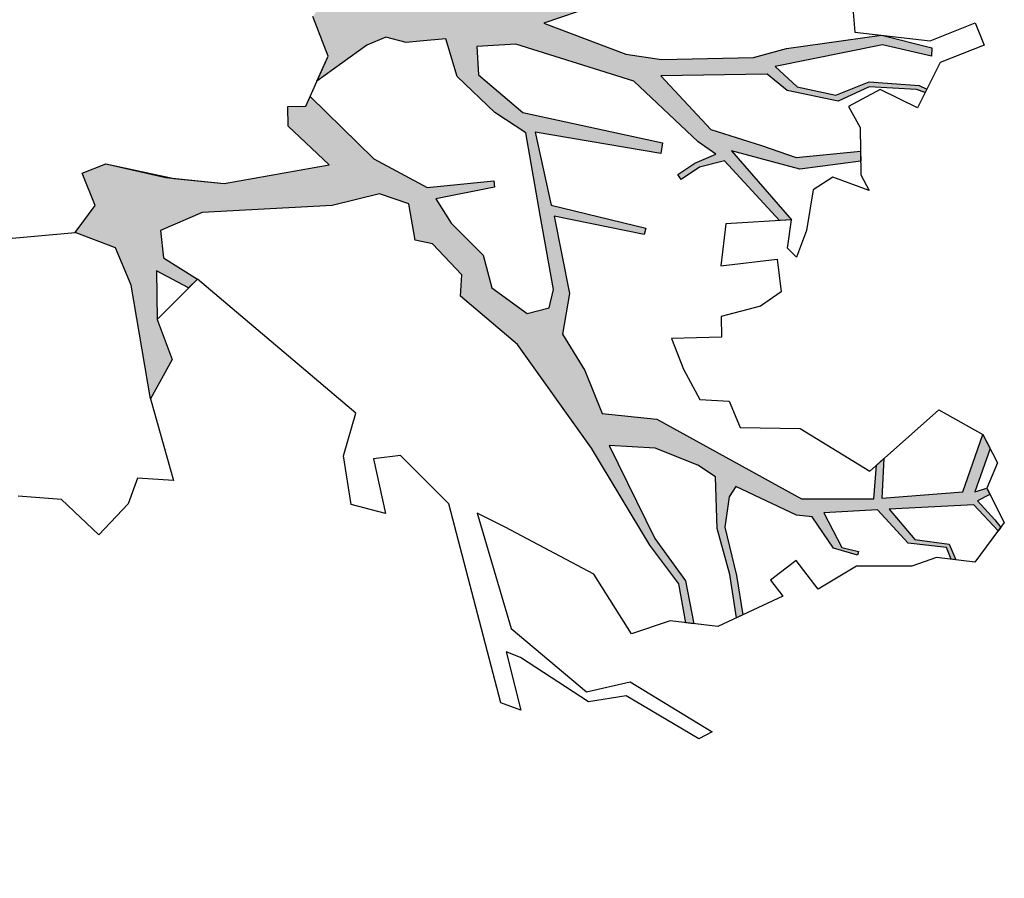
# Model space of a CAD drawing. Header units: feet. Extents: x 1377751 to 1381179, y 448542 to 452320.
# Tile 34 of 135: x 1377946.6 to 1377953.17, y 449007.66 to 449013.39. Entities that reach past the tile are written whole.
import ezdxf

# ---------------------------------------------------------------- set-up
doc = ezdxf.new("R2010")
doc.units = ezdxf.units.FT
doc.header["$MEASUREMENT"] = 0
for name, color, linetype in [('MA- HONEY LOCUST TREE', 3, 'Continuous'), ('TREE', 3, 'Continuous'), ('VG_P_Cells', 3, 'Continuous')]:
    doc.layers.add(name, color=color, linetype=linetype)

# ---------------------------------------------------------------- blocks, each defined once
blk = doc.blocks.new('HONEY LOCUST')
at = {"layer": 'MA- HONEY LOCUST TREE'}
h = blk.add_hatch(color=256, dxfattribs=at)
h.dxf.hatch_style = 1
edge = h.paths.add_edge_path()
edge.add_line((0.8085, 3.5453), (0.7696, 4.0607))
edge.add_line((0.7696, 4.0607), (0.6314, 4.6104))
edge.add_line((0.6314, 4.6104), (0.5026, 4.8031))
edge.add_line((0.5026, 4.8031), (0.2109, 4.9619))
edge.add_line((0.2109, 4.9619), (0.2039, 5.5273))
edge.add_line((0.2039, 5.5273), (0.2179, 5.5271))
edge.add_line((0.2179, 5.5271), (0.2493, 5.0074))
edge.add_line((0.2493, 5.0074), (0.5322, 4.855))
edge.add_line((0.5322, 4.855), (0.6364, 4.8914))
edge.add_line((0.6364, 4.8914), (0.5057, 5.4099))
edge.add_line((0.5057, 5.4099), (0.363, 5.5779))
edge.add_line((0.363, 5.5779), (0.2763, 5.5973))
edge.add_line((0.2763, 5.5973), (0.2805, 5.616))
edge.add_line((0.2805, 5.616), (0.3841, 5.5929))
edge.add_line((0.3841, 5.5929), (0.5169, 5.4469))
edge.add_line((0.5169, 5.4469), (0.5318, 5.5169))
edge.add_line((0.5318, 5.5169), (0.543, 5.5048))
edge.add_line((0.543, 5.5048), (0.5359, 5.4359))
edge.add_line((0.5359, 5.4359), (0.6832, 4.9115))
edge.add_line((0.6832, 4.9115), (0.7496, 4.6061))
edge.add_line((0.7496, 4.6061), (0.8749, 4.1504))
edge.add_line((0.8749, 4.1504), (0.9442, 3.8979))
edge.add_line((0.9442, 3.8979), (0.9636, 3.6505))
edge.add_line((0.9636, 3.6505), (1.2074, 3.7311))
edge.add_line((1.2074, 3.7311), (1.4297, 4.1168))
edge.add_line((1.4297, 4.1168), (1.4472, 4.6018))
edge.add_line((1.4472, 4.6018), (1.3296, 4.9445))
edge.add_line((1.3296, 4.9445), (0.9753, 5.393))
edge.add_line((0.9753, 5.393), (0.5625, 5.8956))
edge.add_line((0.5625, 5.8956), (0.3875, 5.9754))
edge.add_line((0.3875, 5.9754), (0.1346, 6.2614))
edge.add_line((0.1346, 6.2614), (0.2048, 6.3444))
edge.add_line((0.2048, 6.3444), (0.4732, 6.0805))
edge.add_line((0.4732, 6.0805), (0.5552, 6.0741))
edge.add_line((0.5552, 6.0741), (0.9249, 5.6888))
edge.add_line((0.9249, 5.6888), (1.4439, 5.0896))
edge.add_line((1.4439, 5.0896), (1.3326, 5.6272))
edge.add_line((1.3326, 5.6272), (1.3091, 5.7827))
edge.add_line((1.3091, 5.7827), (1.053, 6.2853))
edge.add_line((1.053, 6.2853), (1.0565, 6.4715))
edge.add_line((1.0565, 6.4715), (1.3877, 5.8777))
edge.add_line((1.3877, 5.8777), (1.4508, 5.9963))
edge.add_line((1.4508, 5.9963), (1.5535, 6.247))
edge.add_line((1.5535, 6.247), (1.5277, 6.474))
edge.add_line((1.5277, 6.474), (1.4478, 6.6782))
edge.add_line((1.4478, 6.6782), (1.4437, 6.8717))
edge.add_line((1.4437, 6.8717), (1.5044, 6.873))
edge.add_line((1.5044, 6.873), (1.5135, 6.679))
edge.add_line((1.5135, 6.679), (1.5833, 6.507))
edge.add_line((1.5833, 6.507), (1.6093, 6.3807))
edge.add_line((1.6093, 6.3807), (1.7184, 6.5637))
edge.add_line((1.7184, 6.5637), (1.8068, 6.5962))
edge.add_line((1.8068, 6.5962), (1.6934, 6.355))
edge.add_line((1.6934, 6.355), (1.6367, 6.1322))
edge.add_line((1.6367, 6.1322), (1.4739, 5.7701))
edge.add_line((1.4739, 5.7701), (1.6179, 5.1482))
edge.add_line((1.6179, 5.1482), (1.6881, 4.7956))
edge.add_line((1.6881, 4.7956), (1.9635, 5.309))
edge.add_line((1.9635, 5.309), (2.0308, 5.5411))
edge.add_line((2.0308, 5.5411), (2.0985, 6.1495))
edge.add_line((2.0985, 6.1495), (2.0689, 6.3766))
edge.add_line((2.0689, 6.3766), (2.0637, 7.0154))
edge.add_line((2.0637, 7.0154), (2.1918, 7.3378))
edge.add_line((2.1918, 7.3378), (2.2456, 7.3271))
edge.add_line((2.2456, 7.3271), (2.129, 7.0139))
edge.add_line((2.129, 7.0139), (2.1781, 6.2853))
edge.add_line((2.1781, 6.2853), (2.3304, 6.414))
edge.add_line((2.3304, 6.414), (2.4193, 6.6616))
edge.add_line((2.4193, 6.6616), (2.3606, 6.8935))
edge.add_line((2.3606, 6.8935), (2.4298, 7.2204))
edge.add_line((2.4298, 7.2204), (2.4615, 7.2677))
edge.add_line((2.4615, 7.2677), (2.482, 7.254))
edge.add_line((2.482, 7.254), (2.4543, 7.1979))
edge.add_line((2.4543, 7.1979), (2.3935, 6.8886))
edge.add_line((2.3935, 6.8886), (2.4609, 6.6708))
edge.add_line((2.4609, 6.6708), (2.3467, 6.3442))
edge.add_line((2.3467, 6.3442), (2.2218, 6.2252))
edge.add_line((2.2218, 6.2252), (2.1381, 5.5209))
edge.add_line((2.1381, 5.5209), (2.5367, 5.8053))
edge.add_line((2.5367, 5.8053), (2.6881, 6.1258))
edge.add_line((2.6881, 6.1258), (2.798, 6.3446))
edge.add_line((2.798, 6.3446), (2.8126, 6.7748))
edge.add_line((2.8126, 6.7748), (2.8785, 6.7671))
edge.add_line((2.8785, 6.7671), (2.8784, 6.357))
edge.add_line((2.8784, 6.357), (2.6959, 5.9226))
edge.add_line((2.6959, 5.9226), (3.204, 6.2589))
edge.add_line((3.204, 6.2589), (3.1984, 6.178))
edge.add_line((3.1984, 6.178), (2.7553, 5.8679))
edge.add_line((2.7553, 5.8679), (2.7754, 5.698))
edge.add_line((2.7754, 5.698), (2.8409, 5.5649))
edge.add_line((2.8409, 5.5649), (2.8056, 5.5476))
edge.add_line((2.8056, 5.5476), (2.7453, 5.6703))
edge.add_line((2.7453, 5.6703), (2.7038, 5.8157))
edge.add_line((2.7038, 5.8157), (2.6062, 5.7104))
edge.add_line((2.6062, 5.7104), (2.1492, 5.3384))
edge.add_line((2.1492, 5.3384), (1.8011, 4.5914))
edge.add_line((1.8011, 4.5914), (1.7825, 4.3309))
edge.add_line((1.7825, 4.3309), (1.97, 4.3175))
edge.add_line((1.97, 4.3175), (2.2591, 4.577))
edge.add_line((2.2591, 4.577), (2.583, 5.4732))
edge.add_line((2.583, 5.4732), (2.6518, 5.4526))
edge.add_line((2.6518, 5.4526), (2.3995, 4.6429))
edge.add_line((2.3995, 4.6429), (2.8957, 4.6835))
edge.add_line((2.8957, 4.6835), (3.1315, 5.2878))
edge.add_line((3.1315, 5.2878), (3.1715, 5.2718))
edge.add_line((3.1715, 5.2718), (2.9717, 4.6937))
edge.add_line((2.9717, 4.6937), (3.4963, 4.7274))
edge.add_line((3.4963, 4.7274), (3.7593, 4.6446))
edge.add_line((3.7593, 4.6446), (4.0184, 4.7596))
edge.add_line((4.0184, 4.7596), (4.3182, 4.8375))
edge.add_line((4.3182, 4.8375), (4.4039, 5.1931))
edge.add_line((4.4039, 5.1931), (5.0569, 6.0782))
edge.add_line((5.0569, 6.0782), (5.1205, 6.5562))
edge.add_line((5.1205, 6.5562), (4.9008, 6.6049))
edge.add_line((4.9008, 6.6049), (4.8641, 6.6592))
edge.add_line((4.8641, 6.6592), (5.1239, 6.611))
edge.add_line((5.1239, 6.611), (5.1524, 7.15))
edge.add_line((5.1524, 7.15), (4.7917, 7.3334))
edge.add_line((4.7917, 7.3334), (4.8919, 7.3692))
edge.add_line((4.8919, 7.3692), (5.1632, 7.2296))
edge.add_line((5.1632, 7.2296), (5.1494, 7.312))
edge.add_line((5.1494, 7.312), (5.1942, 7.3278))
edge.add_line((5.1942, 7.3278), (5.2254, 7.2394))
edge.add_line((5.2254, 7.2394), (5.367, 7.3381))
edge.add_line((5.367, 7.3381), (5.4212, 7.3701))
edge.add_line((5.4212, 7.3701), (5.443, 7.349))
edge.add_line((5.443, 7.349), (5.2498, 7.2118))
edge.add_line((5.2498, 7.2118), (5.2027, 6.6485))
edge.add_line((5.2027, 6.6485), (5.4263, 6.7917))
edge.add_line((5.4263, 6.7917), (5.4871, 7.0135))
edge.add_line((5.4871, 7.0135), (5.5965, 7.044))
edge.add_line((5.5965, 7.044), (5.5886, 7.0132))
edge.add_line((5.5886, 7.0132), (5.5072, 6.9929))
edge.add_line((5.5072, 6.9929), (5.4432, 6.7446))
edge.add_line((5.4432, 6.7446), (5.1962, 6.5702))
edge.add_line((5.1962, 6.5702), (5.17, 6.2133))
edge.add_line((5.17, 6.2133), (5.4133, 6.3014))
edge.add_line((5.4133, 6.3014), (5.4555, 6.4092))
edge.add_line((5.4555, 6.4092), (5.4791, 6.3988))
edge.add_line((5.4791, 6.3988), (5.4119, 6.2467))
edge.add_line((5.4119, 6.2467), (5.1856, 6.1324))
edge.add_line((5.1856, 6.1324), (5.1604, 6.0317))
edge.add_line((5.1604, 6.0317), (4.919, 5.656))
edge.add_line((4.919, 5.656), (4.9807, 5.6031))
edge.add_line((4.9807, 5.6031), (5.1776, 5.5474))
edge.add_line((5.1776, 5.5474), (5.5064, 5.582))
edge.add_line((5.5064, 5.582), (5.7723, 5.5897))
edge.add_line((5.7723, 5.5897), (5.7869, 5.5433))
edge.add_line((5.7869, 5.5433), (5.4952, 5.5384))
edge.add_line((5.4952, 5.5384), (5.1798, 5.4943))
edge.add_line((5.1798, 5.4943), (4.836, 5.5303))
edge.add_line((4.836, 5.5303), (4.7435, 5.4244))
edge.add_line((4.7435, 5.4244), (4.5935, 5.1561))
edge.add_line((4.5935, 5.1561), (4.536, 4.8558))
edge.add_line((4.536, 4.8558), (5.191, 5.0739))
edge.add_line((5.191, 5.0739), (5.4968, 5.2409))
edge.add_line((5.4968, 5.2409), (5.7884, 5.2574))
edge.add_line((5.7884, 5.2574), (5.7753, 5.2062))
edge.add_line((5.7753, 5.2062), (5.5105, 5.1945))
edge.add_line((5.5105, 5.1945), (5.2289, 5.0361))
edge.add_line((5.2289, 5.0361), (4.5377, 4.7353))
edge.add_line((4.5377, 4.7353), (3.7881, 4.3389))
edge.add_line((3.7881, 4.3389), (3.4185, 4.0035))
edge.add_line((3.4185, 4.0035), (3.2773, 4.0328))
edge.add_line((3.2773, 4.0328), (3.0468, 3.8646))
edge.add_line((3.0468, 3.8646), (3.0069, 3.754))
edge.add_line((3.0069, 3.754), (2.7632, 3.7451))
edge.add_line((2.7632, 3.7451), (2.6701, 3.5592))
edge.add_line((2.6701, 3.5592), (2.7048, 3.2371))
edge.add_line((2.7048, 3.2371), (2.6373, 2.3707))
edge.add_line((2.6373, 2.3707), (2.7195, 2.0795))
edge.add_line((2.7195, 2.0795), (2.9029, 2.0751))
edge.add_line((2.9029, 2.0751), (3.0738, 2.281))
edge.add_line((3.0738, 2.281), (3.1241, 2.2151))
edge.add_line((3.1241, 2.2151), (2.9834, 2.017))
edge.add_line((2.9834, 2.017), (3.3042, 1.9794))
edge.add_line((3.3042, 1.9794), (3.5825, 2.0438))
edge.add_line((3.5825, 2.0438), (3.8228, 1.865))
edge.add_line((3.8228, 1.865), (3.055, 1.8382))
edge.add_line((3.055, 1.8382), (2.7955, 1.7668))
edge.add_line((2.7955, 1.7668), (2.6576, 1.5135))
edge.add_line((2.6576, 1.5135), (2.4972, 1.6694))
edge.add_line((2.4972, 1.6694), (2.2725, 1.6124))
edge.add_line((2.2725, 1.6124), (2.2308, 1.7768))
edge.add_line((2.2308, 1.7768), (2.3878, 2.217))
edge.add_line((2.3878, 2.217), (2.4653, 2.5425))
edge.add_line((2.4653, 2.5425), (2.4337, 3.2512))
edge.add_line((2.4337, 3.2512), (2.1421, 3.015))
edge.add_line((2.1421, 3.015), (2.0118, 3.0302))
edge.add_line((2.0118, 3.0302), (2.0257, 3.149))
edge.add_line((2.0257, 3.149), (1.9661, 3.1859))
edge.add_line((1.9661, 3.1859), (2.4347, 3.5524))
edge.add_line((2.4347, 3.5524), (2.6709, 3.8792))
edge.add_line((2.6709, 3.8792), (2.6844, 4.3261))
edge.add_line((2.6844, 4.3261), (2.7264, 4.3248))
edge.add_line((2.7264, 4.3248), (2.7523, 3.9279))
edge.add_line((2.7523, 3.9279), (2.9276, 4.0069))
edge.add_line((2.9276, 4.0069), (3.1679, 4.1905))
edge.add_line((3.1679, 4.1905), (3.3913, 4.2188))
edge.add_line((3.3913, 4.2188), (3.5904, 4.429))
edge.add_line((3.5904, 4.429), (3.5719, 4.5799))
edge.add_line((3.5719, 4.5799), (3.4551, 4.6254))
edge.add_line((3.4551, 4.6254), (2.9537, 4.6026))
edge.add_line((2.9537, 4.6026), (2.3954, 4.5807))
edge.add_line((2.3954, 4.5807), (2.2353, 4.3934))
edge.add_line((2.2353, 4.3934), (1.9636, 4.1745))
edge.add_line((1.9636, 4.1745), (1.7049, 4.1343))
edge.add_line((1.7049, 4.1343), (1.6977, 3.9594))
edge.add_line((1.6977, 3.9594), (1.694, 3.8687))
edge.add_line((1.694, 3.8687), (1.6409, 3.739))
edge.add_line((1.6409, 3.739), (1.6756, 3.6062))
edge.add_line((1.6756, 3.6062), (1.8707, 3.2449))
edge.add_line((1.8707, 3.2449), (1.7156, 3.3409))
edge.add_line((1.7156, 3.3409), (1.4402, 3.2756))
edge.add_line((1.4402, 3.2756), (1.351, 3.3548))
edge.add_line((1.351, 3.3548), (1.2916, 3.4934))
edge.add_line((1.2916, 3.4934), (1.0389, 3.4587))
edge.add_line((1.0389, 3.4587), (0.8085, 3.5453))
for p, q in [((2.0649, 7.6456, 17.4963), (2.2198, 7.6846, 17.4963)), ((2.2198, 7.6846, 17.4963), (2.2971, 7.378, 17.4963)), ((2.1436, 7.3334, 17.4963), (2.0649, 7.6456, 17.4963)), ((2.2971, 7.378, 17.4963), (2.5765, 7.1905, 17.4963)), ((4.7917, 7.3334, 17.4963), (4.992, 7.4049, 17.4963)), ((4.7917, 7.3334, 17.4963), (4.8919, 7.3692, 17.4963)), ((4.8919, 7.3692, 17.4963), (5.1632, 7.2296, 17.4963)), ((4.992, 7.4049, 17.4963), (5.1494, 7.312, 17.4963)), ((5.1494, 7.312, 17.4963), (5.3926, 7.3977, 17.4963)), ((5.367, 7.3381, 17.4963), (5.4212, 7.3701, 17.4963)), ((5.3926, 7.3977, 17.4963), (5.6287, 7.1691, 17.4963)), ((5.4212, 7.3701, 17.4963), (5.443, 7.349, 17.4963)), ((2.0202, 6.8426, 17.4963), (2.1436, 7.3334, 17.4963)), ((2.0637, 7.0154, 17.4963), (2.1918, 7.3378, 17.4963)), ((2.2456, 7.3271, 17.4963), (2.129, 7.0139, 17.4963)), ((2.1918, 7.3378, 17.4963), (2.2456, 7.3271, 17.4963)), ((4.5894, 7.0656, 17.4963), (4.7917, 7.3334, 17.4963)), ((5.1524, 7.15, 17.4963), (4.7917, 7.3334, 17.4963)), ((5.1494, 7.312, 17.4963), (5.1942, 7.3278, 17.4963)), ((5.1632, 7.2296, 17.4963), (5.1494, 7.312, 17.4963)), ((5.1942, 7.3278, 17.4963), (5.2254, 7.2394, 17.4963)), ((5.2254, 7.2394, 17.4963), (5.367, 7.3381, 17.4963)), ((5.443, 7.349, 17.4963), (5.2498, 7.2118, 17.4963)), ((2.3606, 6.8935, 17.4963), (2.4298, 7.2204, 17.4963)), ((2.4298, 7.2204, 17.4963), (2.4615, 7.2677, 17.4963)), ((2.482, 7.254, 17.4963), (2.4543, 7.1979, 17.4963)), ((2.4615, 7.2677, 17.4963), (2.482, 7.254, 17.4963)), ((2.4543, 7.1979, 17.4963), (2.3935, 6.8886, 17.4963)), ((2.5765, 7.1905, 17.4963), (2.4208, 6.9584, 17.4963)), ((5.2498, 7.2118, 17.4963), (5.2027, 6.6485, 17.4963)), ((5.6287, 7.1691, 17.4963), (5.5643, 6.919, 17.4963)), ((5.1239, 6.611, 17.4963), (5.1524, 7.15, 17.4963)), ((4.7416, 6.8404, 17.4963), (4.5894, 7.0656, 17.4963)), ((5.4871, 7.0135, 17.4963), (5.5965, 7.044, 17.4963)), ((5.5965, 7.044, 17.4963), (5.5886, 7.0132, 17.4963)), ((2.0689, 6.3766, 17.4963), (2.0637, 7.0154, 17.4963)), ((2.129, 7.0139, 17.4963), (2.1781, 6.2853, 17.4963)), ((2.4208, 6.9584, 17.4963), (2.5065, 6.7355, 17.4963)), ((5.4263, 6.7917, 17.4963), (5.4871, 7.0135, 17.4963)), ((5.5072, 6.9929, 17.4963), (5.4432, 6.7446, 17.4963)), ((5.5886, 7.0132, 17.4963), (5.5072, 6.9929, 17.4963)), ((2.4193, 6.6616, 17.4963), (2.3606, 6.8935, 17.4963)), ((5.5643, 6.919, 17.4963), (5.6001, 6.7475, 17.4963)), ((1.8861, 6.8483, 17.4963), (2.0202, 6.8426, 17.4963)), ((2.3935, 6.8886, 17.4963), (2.4609, 6.6708, 17.4963)), ((4.9348, 6.5545, 17.4963), (4.7416, 6.8404, 17.4963)), ((2.5065, 6.7355, 17.4963), (2.6562, 6.7931, 17.4963)), ((2.6562, 6.7931, 17.4963), (2.969, 6.7565, 17.4963)), ((2.798, 6.3446, 17.4963), (2.8126, 6.7748, 17.4963)), ((2.8126, 6.7748, 17.4963), (2.8785, 6.7671, 17.4963)), ((2.8785, 6.7671, 17.4963), (2.8784, 6.357, 17.4963)), ((3.0788, 6.7964, 17.4963), (2.9604, 6.5685, 17.4963)), ((2.969, 6.7565, 17.4963), (3.0788, 6.7964, 17.4963)), ((5.2027, 6.6485, 17.4963), (5.4263, 6.7917, 17.4963)), ((5.4432, 6.7446, 17.4963), (5.1962, 6.5702, 17.4963)), ((5.6001, 6.7475, 17.4963), (5.55, 6.383, 17.4963)), ((2.3304, 6.414, 17.4963), (2.4193, 6.6616, 17.4963)), ((2.4609, 6.6708, 17.4963), (2.3467, 6.3442, 17.4963)), ((4.9008, 6.6049, 17.4963), (4.8641, 6.6592, 17.4963)), ((4.8641, 6.6592, 17.4963), (5.1239, 6.611, 17.4963)), ((2.9604, 6.5685, 17.4963), (3.0262, 6.4282, 17.4963)), ((5.1205, 6.5562, 17.4963), (4.9008, 6.6049, 17.4963)), ((5.1962, 6.5702, 17.4963), (5.17, 6.2133, 17.4963)), ((4.5914, 6.1329, 17.4963), (4.9348, 6.5545, 17.4963)), ((5.0569, 6.0782, 17.4963), (5.1205, 6.5562, 17.4963)), ((2.0985, 6.1495, 17.4963), (2.0689, 6.3766, 17.4963)), ((2.1781, 6.2853, 17.4963), (2.3304, 6.414, 17.4963)), ((3.0262, 6.4282, 17.4963), (3.288, 6.348, 17.4963)), ((5.4791, 6.3988, 17.4963), (5.4119, 6.2467, 17.4963)), ((5.4133, 6.3014, 17.4963), (5.4555, 6.4092, 17.4963)), ((5.4555, 6.4092, 17.4963), (5.4791, 6.3988, 17.4963)), ((5.55, 6.383, 17.4963), (5.6695, 6.1098, 17.4963)), ((2.3467, 6.3442, 17.4963), (2.2218, 6.2252, 17.4963)), ((2.6881, 6.1258, 17.4963), (2.798, 6.3446, 17.4963)), ((2.8784, 6.357, 17.4963), (2.6959, 5.9226, 17.4963)), ((3.288, 6.348, 17.4963), (3.4554, 6.2589, 17.4963)), ((5.17, 6.2133, 17.4963), (5.4133, 6.3014, 17.4963)), ((2.6959, 5.9226, 17.4963), (3.204, 6.2589, 17.4963)), ((3.204, 6.2589, 17.4963), (3.1736, 5.82, 17.4963)), ((3.204, 6.2589, 17.4963), (3.1984, 6.178, 17.4963)), ((3.3891, 6.2064, 17.4963), (3.204, 6.2589, 17.4963)), ((3.4554, 6.2589, 17.4963), (3.3891, 6.2064, 17.4963)), ((5.4119, 6.2467, 17.4963), (5.1856, 6.1324, 17.4963)), ((2.2218, 6.2252, 17.4963), (2.1381, 5.5209, 17.4963)), ((3.1984, 6.178, 17.4963), (2.7553, 5.8679, 17.4963)), ((2.0308, 5.5411, 17.4963), (2.0985, 6.1495, 17.4963)), ((2.5367, 5.8053, 17.4963), (2.6881, 6.1258, 17.4963)), ((3.4471, 5.751, 17.4963), (3.4527, 6.1291, 17.4963)), ((3.4527, 6.1291, 17.4963), (3.6706, 6.1259, 17.4963)), ((3.6706, 6.1259, 17.4963), (3.7483, 5.9773, 17.4963)), ((4.533, 5.7364, 17.4963), (4.5914, 6.1329, 17.4963)), ((5.1856, 6.1324, 17.4963), (5.1604, 6.0317, 17.4963)), ((5.6695, 6.1098, 17.4963), (5.4592, 5.9895, 17.4963)), ((4.4039, 5.1931, 17.4963), (5.0569, 6.0782, 17.4963)), ((3.7483, 5.9773, 17.4963), (3.7813, 5.7085, 17.4963)), ((5.1604, 6.0317, 17.4963), (4.919, 5.656, 17.4963)), ((5.4592, 5.9895, 17.4963), (5.5664, 5.8022, 17.4963)), ((2.7553, 5.8679, 17.4963), (2.7754, 5.698, 17.4963)), ((5.5664, 5.8022, 17.4963), (5.6841, 5.8695, 17.4963)), ((5.6841, 5.8695, 17.4963), (5.8281, 5.4125, 17.4963)), ((2.1381, 5.5209, 17.4963), (2.5367, 5.8053, 17.4963)), ((2.7038, 5.8157, 17.4963), (2.6062, 5.7104, 17.4963)), ((2.7453, 5.6703, 17.4963), (2.7038, 5.8157, 17.4963)), ((3.1736, 5.82, 17.4963), (3.4471, 5.751, 17.4963)), ((2.6062, 5.7104, 17.4963), (2.1492, 5.3384, 17.4963)), ((4.3477, 5.6866, 17.4963), (4.533, 5.7364, 17.4963)), ((2.8056, 5.5476, 17.4963), (2.7453, 5.6703, 17.4963)), ((2.7754, 5.698, 17.4963), (2.8409, 5.5649, 17.4963)), ((3.7813, 5.7085, 17.4963), (3.919, 5.6933, 17.4963)), ((3.919, 5.6933, 17.4963), (3.8826, 5.3615, 17.4963)), ((4.3121, 5.4944, 17.4963), (4.3477, 5.6866, 17.4963)), ((4.919, 5.656, 17.4963), (4.9807, 5.6031, 17.4963)), ((4.9807, 5.6031, 17.4963), (5.1776, 5.5474, 17.4963)), ((5.1776, 5.5474, 17.4963), (5.5064, 5.582, 17.4963)), ((5.5064, 5.582, 17.4963), (5.7723, 5.5897, 17.4963)), ((5.7723, 5.5897, 17.4963), (5.7869, 5.5433, 17.4963)), ((1.9635, 5.309, 17.4963), (2.0308, 5.5411, 17.4963)), ((2.8409, 5.5649, 17.4963), (2.8056, 5.5476, 17.4963)), ((4.836, 5.5303, 17.4963), (4.7435, 5.4244, 17.4963)), ((5.1798, 5.4943, 17.4963), (4.836, 5.5303, 17.4963)), ((5.4952, 5.5384, 17.4963), (5.1798, 5.4943, 17.4963)), ((5.7869, 5.5433, 17.4963), (5.4952, 5.5384, 17.4963)), ((2.2591, 4.577, 17.4963), (2.583, 5.4732, 17.4963)), ((2.6518, 5.4526, 17.4963), (2.3995, 4.6429, 17.4963)), ((2.583, 5.4732, 17.4963), (2.6518, 5.4526, 17.4963)), ((4.0965, 5.4141, 17.4963), (4.3121, 5.4944, 17.4963)), ((3.8826, 5.3615, 17.4963), (4.0965, 5.4141, 17.4963)), ((4.7435, 5.4244, 17.4963), (4.5935, 5.1561, 17.4963)), ((5.8281, 5.4125, 17.4963), (5.7487, 5.1023, 17.4963)), ((2.1492, 5.3384, 17.4963), (1.8011, 4.5914, 17.4963)), ((1.6881, 4.7956, 17.4963), (1.9635, 5.309, 17.4963)), ((2.8957, 4.6835, 17.4963), (3.1315, 5.2878, 17.4963)), ((3.1715, 5.2718, 17.4963), (2.9717, 4.6937, 17.4963)), ((3.1315, 5.2878, 17.4963), (3.1715, 5.2718, 17.4963)), ((5.4968, 5.2409, 17.4963), (5.7884, 5.2574, 17.4963)), ((5.7884, 5.2574, 17.4963), (5.7753, 5.2062, 17.4963)), ((6.115, 4.7854, 17.4963), (6.5172, 5.2825, 17.4963)), ((6.5172, 5.2825, 17.4963), (6.5525, 5.1894, 17.4963)), ((4.3182, 4.8375, 17.4963), (4.4039, 5.1931, 17.4963)), ((5.191, 5.0739, 17.4963), (5.4968, 5.2409, 17.4963)), ((5.5105, 5.1945, 17.4963), (5.2289, 5.0361, 17.4963)), ((5.7753, 5.2062, 17.4963), (5.5105, 5.1945, 17.4963)), ((6.5525, 5.1894, 17.4963), (6.2057, 4.7472, 17.4963)), ((1.6179, 5.1482, 17.4963), (1.6881, 4.7956, 17.4963)), ((4.5935, 5.1561, 17.4963), (4.536, 4.8558, 17.4963)), ((4.536, 4.8558, 17.4963), (5.191, 5.0739, 17.4963)), ((5.7487, 5.1023, 17.4963), (5.7992, 4.8355, 17.4963)), ((5.2289, 5.0361, 17.4963), (4.5377, 4.7353, 17.4963)), ((4.0184, 4.7596, 17.4963), (4.3182, 4.8375, 17.4963)), ((5.7992, 4.8355, 17.4963), (5.3732, 4.6407, 17.4963)), ((2.9717, 4.6937, 17.4963), (3.4963, 4.7274, 17.4963)), ((3.4963, 4.7274, 17.4963), (3.7593, 4.6446, 17.4963)), ((3.7593, 4.6446, 17.4963), (4.0184, 4.7596, 17.4963)), ((4.5377, 4.7353, 17.4963), (3.7881, 4.3389, 17.4963)), ((6.1441, 4.488, 17.4963), (6.115, 4.7854, 17.4963)), ((6.2057, 4.7472, 17.4963), (6.2102, 4.492, 17.4963)), ((2.3995, 4.6429, 17.4963), (2.8957, 4.6835, 17.4963)), ((2.9537, 4.6026, 17.4963), (2.3954, 4.5807, 17.4963)), ((3.4551, 4.6254, 17.4963), (2.9537, 4.6026, 17.4963)), ((3.5719, 4.5799, 17.4963), (3.4551, 4.6254, 17.4963)), ((5.3732, 4.6407, 17.4963), (4.9829, 4.0963, 17.4963)), ((1.8011, 4.5914, 17.4963), (1.7825, 4.3309, 17.4963)), ((1.97, 4.3175, 17.4963), (2.2591, 4.577, 17.4963)), ((2.3954, 4.5807, 17.4963), (2.2353, 4.3934, 17.4963)), ((3.5904, 4.429, 17.4963), (3.5719, 4.5799, 17.4963)), ((5.6575, 4.0456, 17.4963), (6.1441, 4.488, 17.4963)), ((6.2102, 4.492, 17.4963), (5.8588, 4.0817, 17.4963)), ((3.3913, 4.2188, 17.4963), (3.5904, 4.429, 17.4963)), ((2.2353, 4.3934, 17.4963), (1.9636, 4.1745, 17.4963)), ((3.7881, 4.3389, 17.4963), (3.4185, 4.0035, 17.4963)), ((1.7825, 4.3309, 17.4963), (1.97, 4.3175, 17.4963)), ((2.6709, 3.8792, 17.4963), (2.6844, 4.3261, 17.4963)), ((2.6844, 4.3261, 17.4963), (2.7264, 4.3248, 17.4963)), ((2.7264, 4.3248, 17.4963), (2.7523, 3.9279, 17.4963)), ((3.1679, 4.1905, 17.4963), (3.3913, 4.2188, 17.4963)), ((1.9636, 4.1745, 17.4963), (1.7049, 4.1343, 17.4963)), ((2.9276, 4.0069, 17.4963), (3.1679, 4.1905, 17.4963)), ((1.7049, 4.1343, 17.4963), (1.6977, 3.9594, 17.4963)), ((4.9829, 4.0963, 17.4963), (4.866, 3.9223, 17.4963)), ((5.8588, 4.0817, 17.4963), (5.8092, 3.9932, 17.4963)), ((2.7523, 3.9279, 17.4963), (2.9276, 4.0069, 17.4963)), ((3.2773, 4.0328, 17.4963), (3.0468, 3.8646, 17.4963)), ((3.4185, 4.0035, 17.4963), (3.2773, 4.0328, 17.4963)), ((4.866, 3.9223, 17.4963), (5.6575, 4.0456, 17.4963)), ((5.8092, 3.9932, 17.4963), (6.2065, 4.0373, 17.4963)), ((6.2065, 4.0373, 17.4963), (6.1403, 3.9123, 17.4963)), ((1.6977, 3.9594, 17.4963), (1.694, 3.8687, 17.4963)), ((2.4347, 3.5524, 17.4963), (2.6709, 3.8792, 17.4963)), ((6.1403, 3.9123, 17.4963), (4.7792, 3.7433, 17.4963)), ((1.694, 3.8687, 17.4963), (1.6409, 3.739, 17.4963)), ((3.0468, 3.8646, 17.4963), (3.0069, 3.754, 17.4963)), ((2.7632, 3.7451, 17.4963), (2.6701, 3.5592, 17.4963)), ((3.0069, 3.754, 17.4963), (2.7632, 3.7451, 17.4963)), ((4.7792, 3.7433, 17.4963), (4.4178, 3.467, 17.4963)), ((1.6409, 3.739, 17.4963), (1.6756, 3.6062, 17.4963)), ((1.6756, 3.6062, 17.4963), (1.8707, 3.2449, 17.4963)), ((1.9661, 3.1859, 17.4963), (2.4347, 3.5524, 17.4963)), ((2.6701, 3.5592, 17.4963), (2.7048, 3.2371, 17.4963)), ((4.4178, 3.467, 17.4963), (4.4156, 3.2866, 17.4963)), ((1.7156, 3.3409, 17.4963), (1.4402, 3.2756, 17.4963)), ((1.7156, 3.3409, 17.4963), (1.4402, 3.2756, 17.4963)), ((2.0257, 3.149, 17.4963), (1.7156, 3.3409, 17.4963)), ((1.8707, 3.2449, 17.4963), (1.7156, 3.3409, 17.4963)), ((4.4156, 3.2866, 17.4963), (4.7877, 3.3171, 17.4963)), ((4.7877, 3.3171, 17.4963), (4.6993, 3.0988, 17.4963)), ((2.4337, 3.2512, 17.4963), (2.1421, 3.015, 17.4963)), ((2.4337, 3.2512, 17.4963), (2.1421, 3.015, 17.4963)), ((2.4653, 2.5425, 17.4963), (2.4337, 3.2512, 17.4963)), ((2.4653, 2.5425, 17.4963), (2.4337, 3.2512, 17.4963)), ((2.7048, 3.2371, 17.4963), (2.6373, 2.3707, 17.4963)), ((2.0257, 3.149, 17.4963), (1.9661, 3.1859, 17.4963)), ((4.0995, 3.2103, 17.4963), (3.6632, 2.815, 17.4963)), ((4.3692, 3.0895, 17.4963), (4.0995, 3.2103, 17.4963)), ((2.0118, 3.0302, 17.4963), (2.0257, 3.149, 17.4963)), ((2.0118, 3.0302, 17.4963), (2.0257, 3.149, 17.4963)), ((4.6993, 3.0988, 17.4963), (4.3692, 3.0895, 17.4963)), ((2.1421, 3.015, 17.4963), (2.0118, 3.0302, 17.4963)), ((2.1421, 3.015, 17.4963), (2.0118, 3.0302, 17.4963)), ((3.6632, 2.815, 17.4963), (3.0738, 2.281, 17.4963)), ((2.3746, 2.1615, 17.4963), (2.4653, 2.5425, 17.4963)), ((2.3878, 2.217, 17.4963), (2.4653, 2.5425, 17.4963)), ((2.6373, 2.3707, 17.4963), (2.7195, 2.0795, 17.4963)), ((2.9029, 2.0751, 17.4963), (3.0738, 2.281, 17.4963)), ((3.0738, 2.281, 17.4963), (3.3042, 1.9794, 17.4963)), ((3.0738, 2.281, 17.4963), (3.1241, 2.2151, 17.4963)), ((2.2308, 1.7768, 17.4963), (2.3878, 2.217, 17.4963)), ((3.1241, 2.2151, 17.4963), (2.9834, 2.017, 17.4963)), ((2.2308, 1.7768, 17.4963), (2.3746, 2.1615, 17.4963)), ((2.7195, 2.0795, 17.4963), (2.9029, 2.0751, 17.4963)), ((3.3042, 1.9794, 17.4963), (3.5825, 2.0438, 17.4963)), ((3.3042, 1.9794, 17.4963), (3.5825, 2.0438, 17.4963)), ((3.5825, 2.0438, 17.4963), (3.8228, 1.865, 17.4963)), ((3.5825, 2.0438, 17.4963), (3.8228, 1.865, 17.4963)), ((2.9834, 2.017, 17.4963), (3.3042, 1.9794, 17.4963)), ((3.8228, 1.865, 17.4963), (4.3834, 1.945, 17.4963)), ((4.3834, 1.945, 17.4963), (4.3363, 1.7097, 17.4963)), ((3.055, 1.8382, 17.4963), (2.7955, 1.7668, 17.4963)), ((3.8228, 1.865, 17.4963), (3.055, 1.8382, 17.4963)), ((2.2725, 1.6124, 17.4963), (2.2308, 1.7768, 17.4963)), ((2.2725, 1.6124, 17.4963), (2.2308, 1.7768, 17.4963)), ((2.7955, 1.7668, 17.4963), (2.6576, 1.5135, 17.4963)), ((4.3363, 1.7097, 17.4963), (4.4965, 1.625, 17.4963)), ((2.4972, 1.6694, 17.4963), (2.2725, 1.6124, 17.4963)), ((2.4972, 1.6694, 17.4963), (2.2725, 1.6124, 17.4963)), ((2.6576, 1.5135, 17.4963), (2.4972, 1.6694, 17.4963)), ((2.6576, 1.5135, 17.4963), (2.4972, 1.6694, 17.4963)), ((4.4965, 1.625, 17.4963), (4.6755, 1.4038, 17.4963)), ((2.6326, 0.9269, 17.4963), (2.6576, 1.5135, 17.4963)), ((4.6755, 1.4038, 17.4963), (4.4097, 1.1887, 17.4963)), ((4.4097, 1.1887, 17.4963), (4.3504, 0.905, 17.4963))]:
    blk.add_line(p, q, dxfattribs=at)
blk = doc.blocks.new('TREE - DECIDUOUS')
at = {"color": 0, "linetype": 'ByBlock'}
blk.add_arc((-0.003675, -0.008728), 0.002979, 149.7766, 324.2421, dxfattribs=at)
blk = doc.blocks.new('Bayberry')
at = {"layer": 'VG_P_Cells'}
for p, xscale, yscale, zscale in [((-0.0034, -0.0006, 839.961), 240, 240, 240), ((0.0384, 0.0133, 694.9187), 138.9901895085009, 138.9901895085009, 138.9901895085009)]:
    blk.add_blockref('TREE - DECIDUOUS', p, dxfattribs=dict(at, xscale=xscale, yscale=yscale, zscale=zscale))
blk = doc.blocks.new('*U965')
at = {"layer": 'TREE', "rotation": 276.8144840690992}
blk.add_blockref('Bayberry', (0.0291, 0.0795, -767.4398), dxfattribs=at)
blk = doc.blocks.new('*U966')
at = {"layer": 'VG_P_Cells', "color": 0, "linetype": 'ByBlock', "lineweight": -2, "transparency": 16777216}
blk.add_blockref('*U965', (0, 0), dxfattribs=at)

msp = doc.modelspace()

# ---------------------------------------------------------------- block references
at = {"layer": 'VG_P_Cells'}
for name, p, rotation in [('HONEY LOCUST', (1377945.1207, 449014.4019, -8.7481), 277.5930949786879), ('*U966', (1377946.3778, 449006.7107, 776.188), 187.7149908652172)]:
    msp.add_blockref(name, p, dxfattribs=dict(at, rotation=rotation))

doc.saveas('drawing.dxf')
